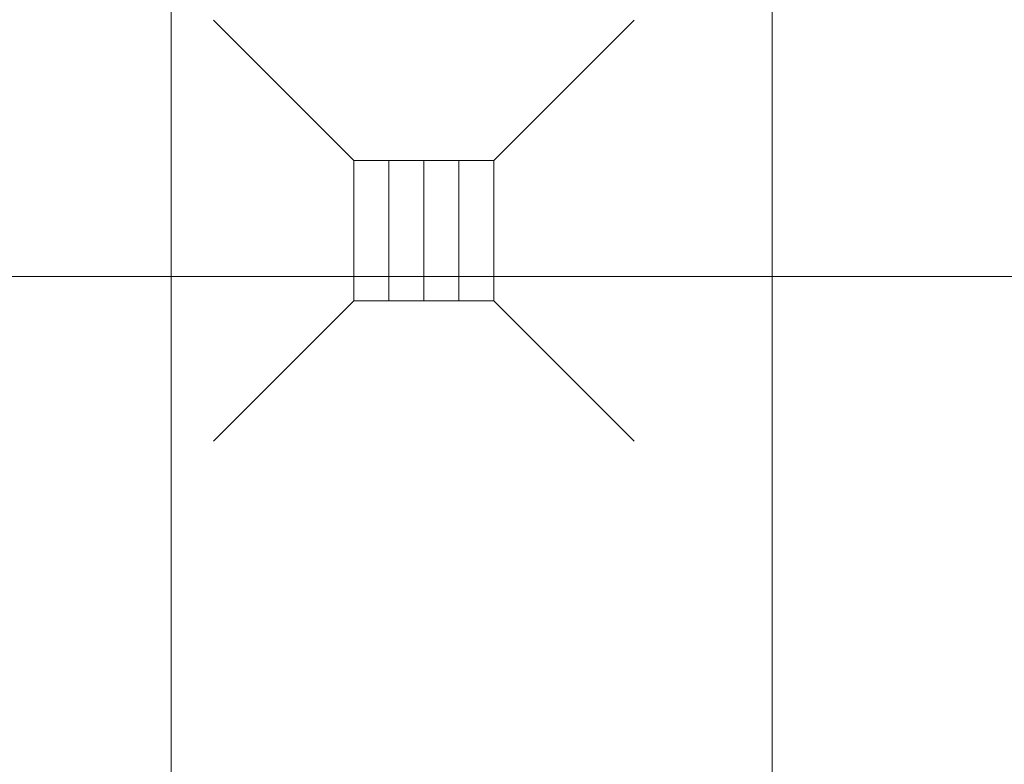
# Model space of a CAD drawing. Header units: centimetres. Extents: x 88729 to 133553, y -16225 to 14174.
# Tile 129 of 231: x 91534 to 91633, y -6786 to -6711. Entities that reach past the tile are written whole.
import ezdxf
from ezdxf.enums import TextEntityAlignment as Align

# ---------------------------------------------------------------- set-up
doc = ezdxf.new("R2010")
doc.units = ezdxf.units.CM
doc.layers.add('A-ARMATURA', color=252, linetype='Continuous', lineweight=5)
for name, color, linetype in [('A-SUFITY', 252, 'Continuous'), ('E_PODKLAD', 7, 'Continuous'), ('R-MET-IWE', 252, 'Continuous')]:
    doc.layers.add(name, color=color, linetype=linetype)
doc.styles.get("Standard").update_dxf_attribs({"font": 'txt.shx'})

# ---------------------------------------------------------------- blocks, each defined once
blk = doc.blocks.new('KRAT')
for p, q in [((-7, 7), (-21, 21)), ((7, 7), (21, 21)), ((7, 3.5), (-7, 3.5)), ((7, 0), (-7, 0)), ((7, -3.5), (-7, -3.5)), ((-7, -7), (-21, -21)), ((7, -7), (21, -21))]:
    blk.add_line(p, q)
blk.add_lwpolyline([(7, -7), (7, 7), (-7, 7), (-7, -7)], close=True)
blk = doc.blocks.new('A$Ce817dbbb')
at = {"layer": 'A-SUFITY', "lineweight": 0, "ltscale": 0.1}
for p, q in [((147.604, -17314.017), (147.604, -17091.017)), ((207.604, -17314.017), (207.604, -17091.017)), ((40.104, -17202.517), (375.104, -17202.517))]:
    blk.add_line(p, q, dxfattribs=at)
at = {"layer": 'A-ARMATURA', "color": 252, "lineweight": 9, "rotation": 90}
blk.add_blockref('KRAT', (172.829, -17197.931), dxfattribs=at)
at = {"layer": 'R-MET-IWE', "color": 252, "lineweight": 9, "width": 0.75}
for tag, rotation, p in [('0-', 90, (-1139.045, -4143.611)), ('0-', 90, (-1113.045, -4143.611)), ('0-', 90, (-1087.045, -4143.611)), ('2-', 90, (-796.045, -4143.611)), ('2-', 90, (-505.045, -4143.611)), ('0-', 90, (-480.045, -4143.611)), ('0-', 90, (-456.045, -4143.611)), ('2-', 90, (-166.045, -4143.611)), ('2-', 90, (-625.663, -4833.611)), ('2-', 90, (-599.663, -4833.611)), ('2-', 90, (-573.663, -4833.611)), ('0-', 180, (-2169.638, -4848.468)), ('0-', 180, (-2169.638, -4873.468)), ('0-', 180, (-2169.638, -4899.468)), ('-2', 90, (-1661.47, -4961.645)), ('-2', 90, (-1636.47, -4961.645)), ('0-', 270, (-1489.782, -4968.061)), ('0-', 270, (-1464.782, -4968.061)), ('0-', 270, (-1439.782, -4968.061)), ('0-', 270, (-1364.782, -4968.061)), ('0-', 270, (-1339.782, -4968.061)), ('0-', 270, (-1314.782, -4968.061)), ('0-', 270, (328.218, -4968.061)), ('0-', 270, (354.218, -4968.061)), ('0-', 270, (1256.218, -4968.061)), ('0-', 270, (1282.218, -4968.061)), ('0-', 90, (-513.045, -5496.611)), ('0-', 90, (-487.045, -5496.611)), ('K.S.-', 90, (-487.045, -5766.111)), ('0-', 90, (-513.045, -5766.111)), ('1-', 90, (-539.045, -6114.611)), ('0-', 90, (-513.045, -6114.611)), ('0-', 90, (-487.045, -6114.611)), ('0-', 90, (301.955, -6545.611)), ('0-', 90, (327.955, -6545.611)), ('0-', 90, (353.955, -6545.611)), ('0-', 90, (416.113, -6545.611)), ('0-', 90, (1255.955, -6545.611)), ('0-', 90, (1281.955, -6545.611)), ('1-', 90, (2382.955, -6845.611)), ('1-', 90, (2408.955, -6845.611)), ('1-', 90, (2434.955, -6845.611)), ('1-', 90, (2827.955, -6845.611)), ('1-', 90, (2853.955, -6845.611)), ('1-', 90, (2879.955, -6845.611)), ('<-2', 90, (-910.64, -10482.409)), ('2->', 90, (-718.146, -10854.38)), ('2->', 90, (-692.146, -10854.38)), ('2->', 90, (-744.146, -10870.803)), ('-0', 90, (-186.093, -12450.121)), ('1-', 90, (2264.472, -12866.38)), ('1-', 90, (2290.472, -12866.38)), ('1-', 90, (2316.472, -12866.38)), ('1-', 90, (2709.472, -12866.38)), ('1-', 90, (2735.472, -12866.38)), ('1-', 90, (2761.472, -12866.38)), ('<-KL', 90, (-700.012, -16780.913)), ('-0', 90, (-179.939, -18957.533)), ('0->', 90, (-1257.528, -23179.046)), ('0->', 90, (-1231.528, -23179.046)), ('0->', 90, (-1205.528, -23179.046)), ('0->', 90, (-600.528, -23179.046)), ('0->', 90, (-574.528, -23179.046)), ('0->', 90, (-1692.528, -24074.046)), ('0->', 90, (-1666.528, -24074.046)), ('0->', 90, (-1640.528, -24074.046)), ('0->', 90, (-1486.528, -24074.046)), ('0->', 90, (-1460.528, -24074.046)), ('0->', 90, (-1434.528, -24074.046)), ('<-0', 90, (-499.818, -24383.565)), ('<-0', 90, (-298.109, -24383.565)), ('<-0', 180, (-587.122, -25088.859)), ('<-0', 270, (-496.631, -25202.677)), ('<-0', 180, (-1353.253, -25419.359)), ('<-0', 180, (-1187.253, -25444.101)), ('<-0', 90, (-179.614, -25454.222)), ('<-0', 90, (-69.593, -26375.359)), ('<-0', 90, (-43.593, -26375.359))]:
    blk.add_attdef(tag, text='', height=17, rotation=rotation, dxfattribs=at).set_placement(p, align=Align.MIDDLE)
for tag, p in [('2-', (1424.812, -4179.204)), ('2-', (1424.812, -4205.204)), ('K.S.-', (-76.891, -4264.204)), ('KL-', (-613.132, -4292.185)), ('1-', (-613.132, -4312.185)), ('1-', (-613.132, -4332.185)), ('K.S.-', (1414.126, -4333.662)), ('0-', (-70.188, -4341.204)), ('0-', (469.812, -4341.204)), ('1-', (-613.132, -4352.185)), ('0-', (1424.812, -4361.204)), ('0-', (-70.188, -4367.204)), ('1-', (469.812, -4367.204)), ('0-', (1099.812, -4368.204)), ('2-', (1424.812, -4387.204)), ('1-', (-70.188, -4393.204)), ('1-', (469.812, -4393.204)), ('1-', (1099.812, -4394.204)), ('2-', (1424.812, -4413.204)), ('2-', (-70.188, -4419.204)), ('2-', (1099.812, -4420.204)), ('2-', (469.812, -4444.204)), ('K.S.-', (-76.891, -4445.204)), ('2-', (1099.812, -4446.204)), ('2-', (469.812, -4470.204)), ('2-', (-825.188, -4496.204)), ('2-', (-825.188, -4522.204)), ('2-', (-70.188, -4574.204)), ('2-', (-70.188, -4600.204)), ('K.S.-', (1089.126, -4600.662)), ('2-', (1099.812, -4653.204)), ('2-', (-70.188, -4669.204)), ('2-', (1099.812, -4679.204)), ('-1', (1806.777, -4690.779)), ('1-', (-70.188, -4695.204)), ('2-', (1099.812, -4705.204)), ('-1', (1806.777, -4716.295)), ('K.S.-', (-73.204, -4721.204)), ('-1', (1806.777, -4743.07)), ('FR-', (-70.188, -4747.204)), ('0-', (-1066.188, -6382.704)), ('0-', (-1066.188, -6408.704)), ('2-', (1729.812, -6586.204)), ('2-', (1729.812, -6612.204)), ('2-', (1729.812, -6638.204)), ('2-', (1729.812, -6664.204)), ('K.S.-', (469.812, -6788.204)), ('1-', (-962.188, -6915.204)), ('2-', (1729.812, -6923.204)), ('1-', (-460.188, -6923.204)), ('1-', (469.812, -6923.204)), ('1-', (-460.188, -6949.204)), ('1-', (469.812, -6949.204)), ('2-', (1729.812, -6949.204)), ('K.S.-', (2901.812, -6960.204)), ('2-', (1729.812, -6975.204)), ('2-', (1729.812, -7001.204)), ('2-', (-460.188, -7026.204)), ('0-', (469.812, -7026.204)), ('2-', (-460.188, -7052.204)), ('0-', (469.812, -7052.204)), ('2-', (-460.188, -7078.204)), ('2-', (469.812, -7078.204)), ('1-', (2901.812, -7088.204)), ('2-', (469.812, -7104.204)), ('1-', (2901.812, -7114.204)), ('0-', (1729.812, -7131.204)), ('2-', (-460.188, -7141.204)), ('0-', (1729.812, -7157.204)), ('2-', (-460.188, -7167.204)), ('2-', (469.812, -7181.204)), ('2-', (1729.812, -7183.204)), ('0-', (-460.188, -7193.204)), ('2-', (469.812, -7207.204)), ('2-', (1729.812, -7209.204)), ('K.S.-', (-470.874, -7217.662)), ('2-', (469.812, -7233.204)), ('2-', (1729.812, -7235.204)), ('1-', (-460.188, -7245.204)), ('2-', (469.812, -7259.204)), ('2-', (1729.812, -7261.204)), ('2-', (1729.812, -7287.204)), ('2-', (-460.188, -7297.204)), ('2->', (-943.671, -10542.973)), ('-1', (1688.294, -10711.548)), ('-1', (1688.294, -10737.548)), ('-1', (1688.294, -10763.548)), ('<-2', (1685.551, -12605.392)), ('2->', (1611.329, -12636.472)), ('2->', (1611.329, -12658.973)), ('2->', (1590.766, -12684.973)), ('K.S.-', (2783.329, -12980.973)), ('2->', (-578.671, -13046.973)), ('2->', (-578.671, -13072.973)), ('<-2', (-476.881, -13105.942)), ('1-', (2783.329, -13108.973)), ('1-', (2783.329, -13134.973)), ('<-1', (-610.787, -16857.829)), ('<-1', (-610.787, -16877.829)), ('<-1', (1688.294, -17218.96)), ('<-1', (1688.294, -17244.96)), ('<-1', (1688.294, -17270.96)), ('<-1', (-478.914, -18553.429)), ('<-0', (-2287.983, -23879.575)), ('<-0', (-2287.983, -23905.575)), ('<-0', (-2287.983, -23931.575)), ('<-0', (-343.077, -24738.183)), ('<-0', (-478.914, -25059.683))]:
    blk.add_attdef(tag, text='', height=17, dxfattribs=at).set_placement(p, align=Align.MIDDLE)

msp = doc.modelspace()

# ---------------------------------------------------------------- block references
at = {"layer": 'E_PODKLAD'}
msp.add_blockref('A$Ce817dbbb', (91401.874, 10465.391), dxfattribs=at)

doc.saveas('drawing.dxf')
